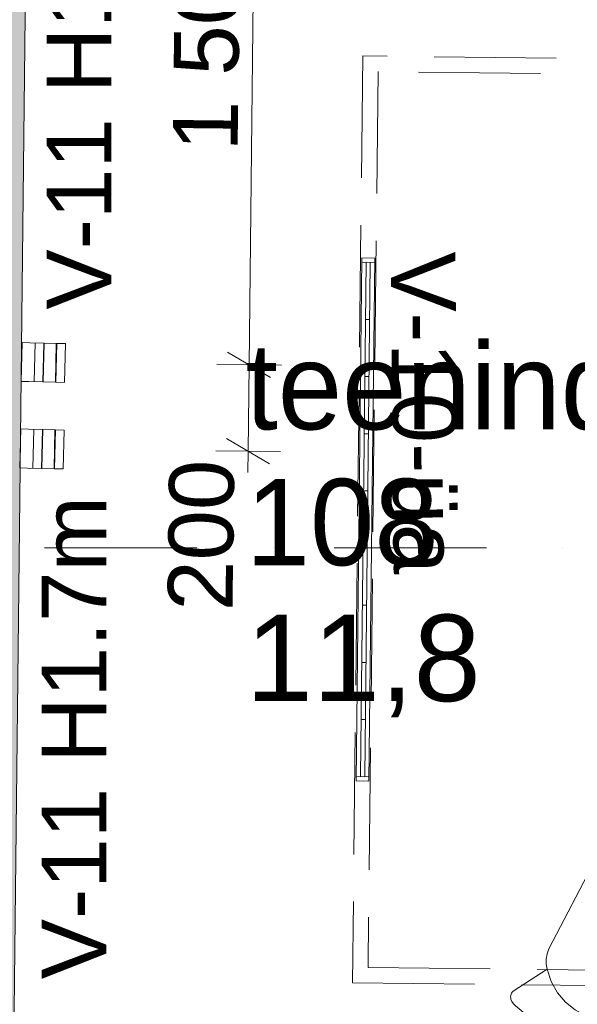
# Model space of a CAD drawing. Header units: millimetres. Extents: x -2532 to 181134, y -4151 to 53885.
# Tile 140 of 165: x 21804 to 23094, y 15139 to 17417. Entities that reach past the tile are written whole.
import ezdxf
from ezdxf.enums import TextEntityAlignment as Align

# ---------------------------------------------------------------- set-up
doc = ezdxf.new("R2010")
doc.units = ezdxf.units.MM
doc.header["$MEASUREMENT"] = 0
doc.linetypes.add('Dot & Dashed', pattern=[670.277762, 352.777767, -176.388884, 0, -141.111112])
doc.linetypes.add('Hidden Line', pattern=[391.222223, 282.222223, -109])
for name, color, linetype in [('AR - Mööbel', 7, 'Continuous'), ('AR - Seinad SS.ol', 7, 'Continuous'), ('AR - Teljed', 7, 'Continuous'), ('SA - tähistused - valgustus', 7, 'Continuous'), ('SA - valgustid', 7, 'Continuous'), ('Tsoonid - Neto', 7, 'Continuous')]:
    doc.layers.add(name, color=color, linetype=linetype)
for name, color, linetype, lineweight in [('AR - Mööbel_Pen_No__4', 8, 'Continuous', 13), ('AR - Seinad SS.ol_Pen_No__221', 252, 'Continuous', 13), ('AR - Teljed_Pen_No__4', 8, 'Continuous', 13), ('ARCHICAD Zone Stamps_Pen_No__6', 7, 'Continuous', 5), ('SA - tähistused - valgustus_Pen_No__105', 30, 'Continuous', 5), ('SA - valgustid_Pen_No__105', 30, 'Continuous', 5)]:
    doc.layers.add(name, color=color, linetype=linetype, lineweight=lineweight)
doc.styles.add('GENERATED_STYLE_1', font='txt')
doc.styles.add('GENERATED_STYLE_2', font='txt')
doc.styles.add('GENERATED_STYLE_3', font='txt')
doc.dimstyles.new('GENERATED_STYLE__1', dxfattribs={"dimtxt": 150, "dimasz": 76, "dimexe": 0.18, "dimexo": 0.0625, "dimgap": 0.09, "dimtad": 1, "dimdec": 0, "dimzin": 0, "dimdsep": 46, "dimtxsty": 'GENERATED_STYLE_3', "dimblk": 'ARROWHEAD_2', "dimblk1": 'ARROWHEAD_2', "dimblk2": 'ARROWHEAD_2', "dimcen": 0.09, "dimse1": 1, "dimse2": 1, "dimclrd": 256, "dimclre": 256, "dimclrt": 256, "dimadec": 0, "dimazin": 0, "dimtfac": 1, "dimtdec": 4, "dimtmove": 0, "dimatfit": 3, "dimfxl": 0, "dimtolj": 1, "dimtzin": 0, "dimarcsym": 0})

# ---------------------------------------------------------------- blocks, each defined once
blk = doc.blocks.new('teenindusboks_108_49_1', base_point=(23506.9, 18909.4))
at = {"layer": 'ARCHICAD Zone Stamps_Pen_No__6', "insert": (22326.8, 16040.5), "char_height": 200, "attachment_point": 1, "style": 'GENERATED_STYLE_1'}
blk.add_mtext('\\A1;{\\pql;\\pt0,600;\\fArial Baltic|b0|i0|c186|p34;11,8\\fArial Baltic|b0|i0|c186|p34;\\A1{\\H.66x;\\S^  ;}\\fArial Baltic|b0|i0|c186|p34;\\fArial Baltic|b0|i0|c186|p34;\\A1{\\H.66x;\\S^  ;}}', dxfattribs=at)
at = {"layer": 'ARCHICAD Zone Stamps_Pen_No__6'}
for tag, style, p in [('DUMMY_849', 'GENERATED_STYLE_1', (24089.5, 16714.8)), ('ROOM_NAME', 'GENERATED_STYLE_1', (22326.8, 16669.1)), ('DUMMY_850', 'GENERATED_STYLE_2', (22782.1, 16400.5)), ('ROOM_NUMBER', 'GENERATED_STYLE_2', (22326.8, 16354.8)), ('DUMMY_851', 'GENERATED_STYLE_1', (22326.8, 16086.2))]:
    blk.add_attdef(tag, text='', height=200, dxfattribs=dict(at, style=style)).set_placement(p, align=Align.TOP_LEFT)
blk = doc.blocks.new('Wall_221_1', base_point=(21636.2, 14708.5))
at = {"layer": 'AR - Seinad SS.ol_Pen_No__221', "linetype": 'Continuous'}
blk.add_hatch(color=256, dxfattribs=at).paths.add_polyline_path([(21786.2, 14706.8), (21824.3, 18123.9), (21674.3, 18123.6), (21636.2, 14708.5)])
at = {"layer": 'AR - Seinad SS.ol_Pen_No__221', "linetype": 'Continuous', "flags": 128}
blk.add_lwpolyline([(21786.2, 14706.8), (21824.3, 18123.9)], dxfattribs=at)
blk = doc.blocks.new('Chair 03 22')
at = {"layer": 'AR - Mööbel_Pen_No__4', "linetype": 'Continuous'}
for p, q in [((67.7, 506.5), (22.8, 499.4)), ((122.8, 512.5), (67.7, 506.5)), ((176.3, 515), (122.8, 512.5)), ((233.7, 515), (176.3, 515)), ((287.2, 512.5), (233.7, 515)), ((342.3, 506.5), (287.2, 512.5)), ((387.2, 499.4), (342.3, 506.5)), ((0.7, 480.9), (0.4, 478)), ((1.4, 483.7), (0.7, 480.9)), ((2.6, 486.3), (1.4, 483.7)), ((4.1, 488.7), (2.6, 486.3)), ((6, 490.8), (4.1, 488.7)), ((10.9, 494.5), (6, 490.8)), ((16.4, 497.1), (10.9, 494.5)), ((22.8, 499.4), (16.4, 497.1)), ((393.6, 497.1), (387.2, 499.4)), ((399.1, 494.5), (393.6, 497.1)), ((404, 490.8), (399.1, 494.5)), ((405.9, 488.7), (404, 490.8)), ((407.4, 486.3), (405.9, 488.7)), ((408.6, 483.7), (407.4, 486.3)), ((409.3, 480.9), (408.6, 483.7)), ((409.6, 478), (409.3, 480.9)), ((0.4, 478), (0.5, 475)), ((0.5, 475), (1.1, 472.2)), ((1.1, 472.2), (44.2, 389)), ((365.8, 389), (408.9, 472.2)), ((408.9, 472.2), (409.5, 475)), ((409.5, 475), (409.6, 478)), ((119, 434.1), (91.7, 424.3)), ((91.7, 424.3), (119, 434.1)), ((147.5, 438), (119, 434.1)), ((119, 434.1), (147.5, 438)), ((262.5, 438), (147.5, 438)), ((147.5, 438), (147.5, 438)), ((147.5, 438), (147.5, 438)), ((147.5, 438), (262.5, 438)), ((291, 434.1), (262.5, 438)), ((262.5, 438), (291, 434.1)), ((318.3, 424.3), (291, 434.1)), ((291, 434.1), (318.3, 424.3)), ((91.7, 424.3), (66.5, 409.2)), ((66.5, 409.2), (91.7, 424.3)), ((343.5, 409.2), (318.3, 424.3)), ((318.3, 424.3), (343.5, 409.2)), ((44.2, 389), (36.5, 380.1)), ((66.5, 409.2), (44.2, 389)), ((44.2, 389), (66.5, 409.2)), ((365.8, 389), (343.5, 409.2)), ((343.5, 409.2), (365.8, 389)), ((373.5, 380.1), (365.8, 389)), ((30.4, 369.8), (26.2, 358.4)), ((36.5, 380.1), (30.4, 369.8)), ((379.6, 369.8), (373.5, 380.1)), ((383.8, 358.4), (379.6, 369.8)), ((23.9, 346.3), (9.8, 25.4)), ((26.2, 358.4), (23.9, 346.3)), ((386.1, 346.3), (383.8, 358.4)), ((400.2, 25.4), (386.1, 346.3)), ((9.8, 25.4), (10.1, 21)), ((399.9, 21), (400.2, 25.4)), ((10.1, 21), (11.2, 16.7)), ((11.2, 16.7), (12.8, 12.7)), ((12.8, 12.7), (15.1, 9.1)), ((15.1, 9.1), (17.9, 6)), ((17.9, 6), (21.2, 3.4)), ((21.2, 3.4), (24.7, 1.5)), ((24.7, 1.5), (28.6, 0.4)), ((28.6, 0.4), (32.5, 0)), ((32.5, 0), (377.5, 0)), ((377.5, 0), (381.4, 0.4)), ((381.4, 0.4), (385.3, 1.5)), ((385.3, 1.5), (388.8, 3.4)), ((388.8, 3.4), (392.1, 6)), ((392.1, 6), (394.9, 9.1)), ((394.9, 9.1), (397.2, 12.7)), ((397.2, 12.7), (398.8, 16.7)), ((398.8, 16.7), (399.9, 21))]:
    blk.add_line(p, q, dxfattribs=at)
blk = doc.blocks.new('Standard grid marker')
at = {"layer": 'AR - Teljed_Pen_No__4', "linetype": 'Dot & Dashed'}
blk.add_line((1000, 0), (44867.9, 0), dxfattribs=at)
at = {"layer": 'AR - Teljed_Pen_No__4', "style": 'GENERATED_STYLE_1'}
for tag, p in [('AC_MarkerText_1_0', (-300, 14.3)), ('AC_MarkerText_1_1', (46167.9, 14.3))]:
    blk.add_attdef(tag, text='', height=250, dxfattribs=at).set_placement(p, align=Align.MIDDLE_CENTER)
blk = doc.blocks.new('seinalamp 1 must kõrge')
at = {"layer": 'SA - valgustid_Pen_No__105', "linetype": 'Continuous'}
for p, q in [((90, 100.1), (0, 100.1)), ((0, 100.1), (0, 82.4)), ((90, 82.4), (90, 100.1)), ((0, 82.4), (0, 50.1)), ((90, 70.2), (0, 70.2)), ((90, 50.1), (90, 82.4)), ((90, 50.1), (0, 50.1)), ((0, 50.1), (0, 20.9)), ((0, 49.1), (0, 20.9)), ((0, 49.1), (90, 49.1)), ((90, 50.1), (90, 20.9)), ((90, 49.1), (90, 20.9)), ((90, 20.9), (0, 20.9)), ((0, 20.9), (0, 19.9)), ((90, 20.1), (0, 20.1)), ((0, 20.1), (0, 0)), ((0, 19.9), (90, 19.9)), ((0, 0), (90, 0)), ((90, 19.9), (90, 20.9)), ((90, 0), (90, 20.1))]:
    blk.add_line(p, q, dxfattribs=at)
blk = doc.blocks.new('Fluorescent Lamp 22')
at = {"layer": 'SA - valgustid_Pen_No__105', "linetype": 'Continuous'}
for p, q in [((1210, 30), (0, 30)), ((0, 30), (0, 0)), ((10, 0), (10, 30)), ((1200, 0), (1200, 30)), ((1210, 0), (1210, 30)), ((0, 0), (1210, 0)), ((10, 20), (1200, 20)), ((10, 10), (10, 20)), ((10, 20), (1200, 20)), ((10, 10), (1200, 10)), ((10, 10), (1200, 10)), ((142.2, 10), (142.2, 20)), ((274.4, 10), (274.4, 20)), ((406.7, 10), (406.7, 20)), ((538.9, 10), (538.9, 20)), ((671.1, 10), (671.1, 20)), ((803.3, 10), (803.3, 20)), ((935.6, 10), (935.6, 20)), ((1067.8, 10), (1067.8, 20)), ((1200, 10), (1200, 20))]:
    blk.add_line(p, q, dxfattribs=at)
blk = doc.blocks.new('Beam_327_1', base_point=(22615.3, 17315))
at = {"layer": 'SA - valgustid_Pen_No__105', "linetype": 'Hidden Line'}
for p, q in [((22597.7, 17333.1), (22573.7, 15188.8)), ((22633, 17296.9), (22609.9, 15224.2))]:
    blk.add_line(p, q, dxfattribs=at)
blk = doc.blocks.new('Beam_328_1', base_point=(22591.8, 15206.5))
at = {"layer": 'SA - valgustid_Pen_No__105', "linetype": 'Hidden Line'}
for p, q in [((22609.9, 15224.2), (23768.1, 15211.2)), ((22573.7, 15188.8), (23803.5, 15175.1))]:
    blk.add_line(p, q, dxfattribs=at)
blk = doc.blocks.new('Beam_330_1', base_point=(23809.3, 17301.7))
at = {"layer": 'SA - valgustid_Pen_No__105', "linetype": 'Hidden Line'}
for p, q in [((23827.4, 17319.4), (22597.7, 17333.1)), ((23791.2, 17284), (22633, 17296.9))]:
    blk.add_line(p, q, dxfattribs=at)
blk = doc.blocks.new('*D2129')
at = {"layer": 'SA - tähistused - valgustus_Pen_No__105', "linetype": 'Continuous'}
for p, q in [((22284.9, 16648), (22384.3, 16589.2)), ((22332.4, 16418.6), (22334.6, 16618.6)), ((22282.7, 16448), (22382.1, 16389.2)), ((22407.4, 16417.8), (22257.4, 16419.4)), ((22331.9, 16369.7), (22332.4, 16418.6))]:
    blk.add_line(p, q, dxfattribs=at)
at = {"layer": 'SA - tähistused - valgustus_Pen_No__105', "insert": (22298.3, 16048.6), "char_height": 150, "attachment_point": 7, "rotation": 89.3614, "style": 'GENERATED_STYLE_3'}
blk.add_mtext('\\A1;{\\pql;\\fArial|b0|i0|c0|p34;200}', dxfattribs=at)
blk = doc.blocks.new('ARROWHEAD_2')
at = {"linetype": 'Continuous'}
for p, q in [((-0.378, -0.655), (0.378, 0.655)), ((0, 0), (-1, 0))]:
    blk.add_line(p, q, dxfattribs=at)
blk = doc.blocks.new('*D2130')
at = {"layer": 'SA - tähistused - valgustus_Pen_No__105', "linetype": 'Continuous'}
for p, q in [((22351.3, 18118), (22351.9, 18166.9)), ((22401, 18088.6), (22301.7, 18147.4)), ((22426.3, 18117.2), (22276.3, 18118.8)), ((22334.6, 16618.6), (22351.3, 18118)), ((22284.9, 16648), (22384.3, 16589.2)), ((22409.6, 16617.8), (22259.6, 16619.4)), ((22332.4, 16418.6), (22334.6, 16618.6))]:
    blk.add_line(p, q, dxfattribs=at)
at = {"layer": 'SA - tähistused - valgustus_Pen_No__105', "insert": (22310.1, 17112.2), "char_height": 150, "attachment_point": 7, "rotation": 89.3614, "style": 'GENERATED_STYLE_3'}
blk.add_mtext('\\A1;{\\pql;\\fArial|b0|i0|c0|p34;1\xa0500}', dxfattribs=at)
blk = doc.blocks.new('Label_94_1', base_point=(21712.4, 17294))
at = {"layer": 'SA - tähistused - valgustus_Pen_No__105', "insert": (21411, 16724.8), "char_height": 150, "attachment_point": 1, "rotation": 90, "style": 'GENERATED_STYLE_3'}
blk.add_mtext('\\A1;{\\pql;\\pt0,105000;\\fArial|b0|i0|c0|p34;V-11 H1.7m\\fArial|b0|i0|c0|p34;\\A1{\\H.66x;\\S^  ;}\\fArial|b0|i0|c0|p34;\\fArial|b0|i0|c0|p34;\\A1{\\H.66x;\\S^  ;}\\fArial|b0|i0|c0|p34; \\fArial|b0|i0|c0|p34;\\fArial|b0|i0|c0|p34;\\fArial|b0|i0|c0|p34;\\fArial|b0|i0|c0|p34;\\fArial|b0|i0|c0|p34;\\fArial|b0|i0|c0|p34;\\fArial|b0|i0|c0|p34;\\fArial|b0|i0|c0|p34;\\fArial|b0|i0|c0|p34;\\fArial|b0|i0|c0|p34;\\fArial|b0|i0|c0|p34;\\fArial|b0|i0|c0|p34;\\fArial|b0|i0|c0|p34;\\fArial|b0|i0|c0|p34;\\fArial|b0|i0|c0|p34;\\fArial|b0|i0|c0|p34;\\fArial|b0|i0|c0|p34;\\fArial|b0|i0|c0|p34;\\fArial|b0|i0|c0|p34;\\fArial|b0|i0|c0|p34;\\fArial|b0|i0|c0|p34;\\fArial|b0|i0|c0|p34;\\fArial|b0|i0|c0|p34;\\fArial|b0|i0|c0|p34;\\fArial|b0|i0|c0|p34;\\fArial|b0|i0|c0|p34;\\fArial|b0|i0|c0|p34;\\fArial|b0|i0|c0|p34;\\fArial|b0|i0|c0|p34;\\fArial|b0|i0|c0|p34;\\fArial|b0|i0|c0|p34;\\fArial|b0|i0|c0|p34;\\fArial|b0|i0|c0|p34;\\fArial|b0|i0|c0|p34;\\fArial|b0|i0|c0|p34;\\fArial|b0|i0|c0|p34;\\fArial|b0|i0|c0|p34;\\fArial|b0|i0|c0|p34;\\fArial|b0|i0|c0|p34;\\fArial|b0|i0|c0|p34;\\fArial|b0|i0|c0|p34;\\fArial|b0|i0|c0|p34;\\fArial|b0|i0|c0|p34;}', dxfattribs=at)
blk = doc.blocks.new('Label_95_1', base_point=(21726.2, 15749))
at = {"layer": 'SA - tähistused - valgustus_Pen_No__105', "insert": (21424.8, 15179.8), "char_height": 150, "attachment_point": 1, "rotation": 90, "style": 'GENERATED_STYLE_3'}
blk.add_mtext('\\A1;{\\pql;\\pt0,105000;\\fArial|b0|i0|c0|p34;V-11 H1.7m\\fArial|b0|i0|c0|p34;\\A1{\\H.66x;\\S^  ;}\\fArial|b0|i0|c0|p34;\\fArial|b0|i0|c0|p34;\\A1{\\H.66x;\\S^  ;}\\fArial|b0|i0|c0|p34; \\fArial|b0|i0|c0|p34;\\fArial|b0|i0|c0|p34;\\fArial|b0|i0|c0|p34;\\fArial|b0|i0|c0|p34;\\fArial|b0|i0|c0|p34;\\fArial|b0|i0|c0|p34;\\fArial|b0|i0|c0|p34;\\fArial|b0|i0|c0|p34;\\fArial|b0|i0|c0|p34;\\fArial|b0|i0|c0|p34;\\fArial|b0|i0|c0|p34;\\fArial|b0|i0|c0|p34;\\fArial|b0|i0|c0|p34;\\fArial|b0|i0|c0|p34;\\fArial|b0|i0|c0|p34;\\fArial|b0|i0|c0|p34;\\fArial|b0|i0|c0|p34;\\fArial|b0|i0|c0|p34;\\fArial|b0|i0|c0|p34;\\fArial|b0|i0|c0|p34;\\fArial|b0|i0|c0|p34;\\fArial|b0|i0|c0|p34;\\fArial|b0|i0|c0|p34;\\fArial|b0|i0|c0|p34;\\fArial|b0|i0|c0|p34;\\fArial|b0|i0|c0|p34;\\fArial|b0|i0|c0|p34;\\fArial|b0|i0|c0|p34;\\fArial|b0|i0|c0|p34;\\fArial|b0|i0|c0|p34;\\fArial|b0|i0|c0|p34;\\fArial|b0|i0|c0|p34;\\fArial|b0|i0|c0|p34;\\fArial|b0|i0|c0|p34;\\fArial|b0|i0|c0|p34;\\fArial|b0|i0|c0|p34;\\fArial|b0|i0|c0|p34;\\fArial|b0|i0|c0|p34;\\fArial|b0|i0|c0|p34;\\fArial|b0|i0|c0|p34;\\fArial|b0|i0|c0|p34;\\fArial|b0|i0|c0|p34;\\fArial|b0|i0|c0|p34;}', dxfattribs=at)
blk = doc.blocks.new('Label_96_1', base_point=(21731.8, 17315.4))
at = {"layer": 'SA - tähistused - valgustus_Pen_No__105', "insert": (21866.1, 16746.2), "char_height": 150, "attachment_point": 1, "rotation": 90, "style": 'GENERATED_STYLE_3'}
blk.add_mtext('\\A1;{\\pql;\\pt0,105000;\\fArial|b0|i0|c0|p34;V-11 H1.7m\\fArial|b0|i0|c0|p34;\\A1{\\H.66x;\\S^  ;}\\fArial|b0|i0|c0|p34;\\fArial|b0|i0|c0|p34;\\A1{\\H.66x;\\S^  ;}\\fArial|b0|i0|c0|p34; \\fArial|b0|i0|c0|p34;\\fArial|b0|i0|c0|p34;\\fArial|b0|i0|c0|p34;\\fArial|b0|i0|c0|p34;\\fArial|b0|i0|c0|p34;\\fArial|b0|i0|c0|p34;\\fArial|b0|i0|c0|p34;\\fArial|b0|i0|c0|p34;\\fArial|b0|i0|c0|p34;\\fArial|b0|i0|c0|p34;\\fArial|b0|i0|c0|p34;\\fArial|b0|i0|c0|p34;\\fArial|b0|i0|c0|p34;\\fArial|b0|i0|c0|p34;\\fArial|b0|i0|c0|p34;\\fArial|b0|i0|c0|p34;\\fArial|b0|i0|c0|p34;\\fArial|b0|i0|c0|p34;\\fArial|b0|i0|c0|p34;\\fArial|b0|i0|c0|p34;\\fArial|b0|i0|c0|p34;\\fArial|b0|i0|c0|p34;\\fArial|b0|i0|c0|p34;\\fArial|b0|i0|c0|p34;\\fArial|b0|i0|c0|p34;\\fArial|b0|i0|c0|p34;\\fArial|b0|i0|c0|p34;\\fArial|b0|i0|c0|p34;\\fArial|b0|i0|c0|p34;\\fArial|b0|i0|c0|p34;\\fArial|b0|i0|c0|p34;\\fArial|b0|i0|c0|p34;\\fArial|b0|i0|c0|p34;\\fArial|b0|i0|c0|p34;\\fArial|b0|i0|c0|p34;\\fArial|b0|i0|c0|p34;\\fArial|b0|i0|c0|p34;\\fArial|b0|i0|c0|p34;\\fArial|b0|i0|c0|p34;\\fArial|b0|i0|c0|p34;\\fArial|b0|i0|c0|p34;\\fArial|b0|i0|c0|p34;\\fArial|b0|i0|c0|p34;}', dxfattribs=at)
blk = doc.blocks.new('Label_97_1', base_point=(21720.3, 15766.2))
at = {"layer": 'SA - tähistused - valgustus_Pen_No__105', "insert": (21854.6, 15197), "char_height": 150, "attachment_point": 1, "rotation": 90, "style": 'GENERATED_STYLE_3'}
blk.add_mtext('\\A1;{\\pql;\\pt0,105000;\\fArial|b0|i0|c0|p34;V-11 H1.7m\\fArial|b0|i0|c0|p34;\\A1{\\H.66x;\\S^  ;}\\fArial|b0|i0|c0|p34;\\fArial|b0|i0|c0|p34;\\A1{\\H.66x;\\S^  ;}\\fArial|b0|i0|c0|p34; \\fArial|b0|i0|c0|p34;\\fArial|b0|i0|c0|p34;\\fArial|b0|i0|c0|p34;\\fArial|b0|i0|c0|p34;\\fArial|b0|i0|c0|p34;\\fArial|b0|i0|c0|p34;\\fArial|b0|i0|c0|p34;\\fArial|b0|i0|c0|p34;\\fArial|b0|i0|c0|p34;\\fArial|b0|i0|c0|p34;\\fArial|b0|i0|c0|p34;\\fArial|b0|i0|c0|p34;\\fArial|b0|i0|c0|p34;\\fArial|b0|i0|c0|p34;\\fArial|b0|i0|c0|p34;\\fArial|b0|i0|c0|p34;\\fArial|b0|i0|c0|p34;\\fArial|b0|i0|c0|p34;\\fArial|b0|i0|c0|p34;\\fArial|b0|i0|c0|p34;\\fArial|b0|i0|c0|p34;\\fArial|b0|i0|c0|p34;\\fArial|b0|i0|c0|p34;\\fArial|b0|i0|c0|p34;\\fArial|b0|i0|c0|p34;\\fArial|b0|i0|c0|p34;\\fArial|b0|i0|c0|p34;\\fArial|b0|i0|c0|p34;\\fArial|b0|i0|c0|p34;\\fArial|b0|i0|c0|p34;\\fArial|b0|i0|c0|p34;\\fArial|b0|i0|c0|p34;\\fArial|b0|i0|c0|p34;\\fArial|b0|i0|c0|p34;\\fArial|b0|i0|c0|p34;\\fArial|b0|i0|c0|p34;\\fArial|b0|i0|c0|p34;\\fArial|b0|i0|c0|p34;\\fArial|b0|i0|c0|p34;\\fArial|b0|i0|c0|p34;\\fArial|b0|i0|c0|p34;\\fArial|b0|i0|c0|p34;\\fArial|b0|i0|c0|p34;}', dxfattribs=at)
blk = doc.blocks.new('Label_307_1', base_point=(22950.3, 16488.7))
at = {"layer": 'SA - tähistused - valgustus_Pen_No__105', "insert": (22811.9, 16880.9), "char_height": 150, "attachment_point": 1, "rotation": 270.598, "style": 'GENERATED_STYLE_3'}
blk.add_mtext('\\A1;{\\pql;\\pt0,105000;\\fArial|b0|i0|c0|p34;V-10-üa\\fArial|b0|i0|c0|p34;\\A1{\\H.66x;\\S^  ;}\\fArial|b0|i0|c0|p34;\\fArial|b0|i0|c0|p34;\\A1{\\H.66x;\\S^  ;}\\fArial|b0|i0|c0|p34; \\fArial|b0|i0|c0|p34;\\fArial|b0|i0|c0|p34;\\fArial|b0|i0|c0|p34;\\fArial|b0|i0|c0|p34;\\fArial|b0|i0|c0|p34;\\fArial|b0|i0|c0|p34;\\fArial|b0|i0|c0|p34;\\fArial|b0|i0|c0|p34;\\fArial|b0|i0|c0|p34;\\fArial|b0|i0|c0|p34;\\fArial|b0|i0|c0|p34;\\fArial|b0|i0|c0|p34;\\fArial|b0|i0|c0|p34;\\fArial|b0|i0|c0|p34;\\fArial|b0|i0|c0|p34;\\fArial|b0|i0|c0|p34;\\fArial|b0|i0|c0|p34;\\fArial|b0|i0|c0|p34;\\fArial|b0|i0|c0|p34;\\fArial|b0|i0|c0|p34;\\fArial|b0|i0|c0|p34;\\fArial|b0|i0|c0|p34;\\fArial|b0|i0|c0|p34;\\fArial|b0|i0|c0|p34;\\fArial|b0|i0|c0|p34;\\fArial|b0|i0|c0|p34;\\fArial|b0|i0|c0|p34;\\fArial|b0|i0|c0|p34;\\fArial|b0|i0|c0|p34;\\fArial|b0|i0|c0|p34;\\fArial|b0|i0|c0|p34;\\fArial|b0|i0|c0|p34;\\fArial|b0|i0|c0|p34;\\fArial|b0|i0|c0|p34;\\fArial|b0|i0|c0|p34;\\fArial|b0|i0|c0|p34;\\fArial|b0|i0|c0|p34;\\fArial|b0|i0|c0|p34;\\fArial|b0|i0|c0|p34;\\fArial|b0|i0|c0|p34;\\fArial|b0|i0|c0|p34;\\fArial|b0|i0|c0|p34;\\fArial|b0|i0|c0|p34;}', dxfattribs=at)

msp = doc.modelspace()

# ---------------------------------------------------------------- block references
at = {"layer": 'AR - Mööbel', "linetype": 'Continuous', "zscale": 1000, "rotation": 150}
msp.add_blockref('Chair 03 22', (23535.7, 15374.2), dxfattribs=at)
at = {"layer": 'AR - Seinad SS.ol'}
msp.add_blockref('Wall_221_1', (21636.2, 14708.5), dxfattribs=at)
at = {"layer": 'AR - Teljed', "linetype": 'Continuous', "zscale": 1000}
msp.add_blockref('Standard grid marker', (-1931.8, 16194.8), dxfattribs=at)
at = {"layer": 'SA - tähistused - valgustus', "linetype": 'Continuous'}
for name, p in [('Label_96_1', (21731.8, 17315.4)), ('Label_94_1', (21712.4, 17294)), ('Label_307_1', (22950.3, 16488.7)), ('Label_97_1', (21720.3, 15766.2)), ('Label_95_1', (21726.2, 15749))]:
    msp.add_blockref(name, p, dxfattribs=at)
at = {"layer": 'SA - valgustid'}
for name, p in [('Beam_327_1', (22615.3, 17315)), ('Beam_330_1', (23809.3, 17301.7)), ('Beam_328_1', (22591.8, 15206.5))]:
    msp.add_blockref(name, p, dxfattribs=at)
at = {"layer": 'SA - valgustid', "linetype": 'Continuous', "zscale": 1000, "rotation": 89.37542124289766}
msp.add_blockref('Fluorescent Lamp 22', (22612, 15655.6), dxfattribs=at)
at = {"layer": 'SA - valgustid_Pen_No__105', "linetype": 'Continuous', "xscale": -1, "zscale": 1000, "rotation": 88.59679937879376}
for p in [(21909.5, 16667.7), (21906.4, 16467.7)]:
    msp.add_blockref('seinalamp 1 must kõrge', p, dxfattribs=at)
at = {"layer": 'Tsoonid - Neto', "linetype": 'Continuous'}
ref = msp.add_blockref('teenindusboks_108_49_1', (23506.9, 18909.4), dxfattribs=at)
ref.add_attrib('ROOM_NAME', 'teenindusboks', dxfattribs={"layer": 'ARCHICAD Zone Stamps_Pen_No__6', "color": 7, "height": 200, "style": 'GENERATED_STYLE_1'}).set_placement((22326.8, 16669.1), align=Align.TOP_LEFT)
ref.add_attrib('ROOM_NUMBER', '108', dxfattribs={"layer": 'ARCHICAD Zone Stamps_Pen_No__6', "color": 7, "height": 200, "style": 'GENERATED_STYLE_2'}).set_placement((22326.8, 16354.8), align=Align.TOP_LEFT)

# ---------------------------------------------------------------- dimensions: what is measured, and where the dimension line sits
at = {"layer": 'SA - tähistused - valgustus', "linetype": 'Continuous'}
for base, p1, p2, picture, middle in [((22351.3, 18118), (21858.3, 16623.9), (21824.3, 18123.9), '*D2130', (22238.1, 17377)), ((22334.6, 16618.6), (21855.2, 16423.9), (21858.3, 16623.9), '*D2129', (22225.2, 16225.2))]:
    dim = msp.add_linear_dim(base=base, p1=p1, p2=p2, angle=89.3614, dimstyle='GENERATED_STYLE__1', dxfattribs=at)
    dim.commit()
    dim.dimension.update_dxf_attribs({"geometry": picture, "text_midpoint": middle, "dimtype": 160, "text_rotation": 89.3614})

doc.saveas('drawing.dxf')
